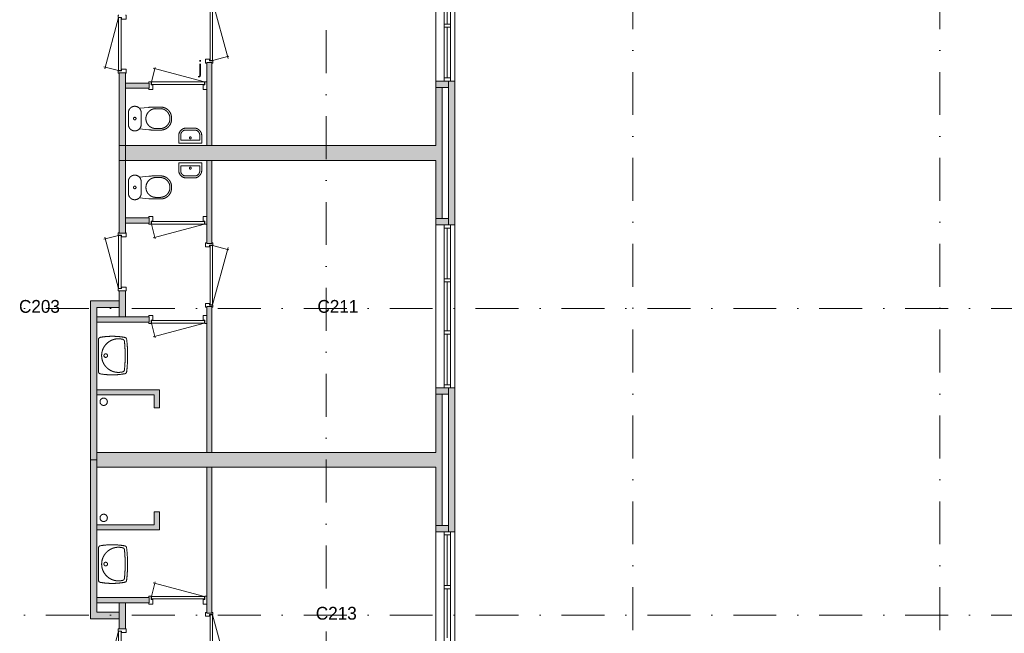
# Model space of a CAD drawing. Header units: millimetres. Extents: x 3142 to 87102, y -2885 to 56486.
# Tile 14 of 18: x 12100 to 27495, y 23121 to 32721. Entities that reach past the tile are written whole.
import ezdxf
from ezdxf.enums import TextEntityAlignment as Align
from ezdxf.xclip import XClip

# ---------------------------------------------------------------- set-up
doc = ezdxf.new("R2010")
doc.units = ezdxf.units.MM
doc.linetypes.add('DGN4', pattern=[1343.35376, 671.67688, -335.83844, 0, -335.83844])
for name, color, linetype in [('16', 7, 'Continuous'), ('17', 7, 'Continuous'), ('30', 7, 'Continuous'), ('32', 7, 'Continuous'), ('33', 7, 'Continuous'), ('40', 7, 'Continuous'), ('48', 7, 'Continuous'), ('56', 7, 'Continuous'), ('61', 7, 'Continuous'), ('62', 7, 'Continuous')]:
    doc.layers.add(name, color=color, linetype=linetype)
doc.styles.add('dgn003', font='dgn003.shx')

# ---------------------------------------------------------------- blocks, each defined once
blk = doc.blocks.new('830R10179')
at = {"layer": '33', "color": 1, "linetype": 'Continuous', "lineweight": 0}
for p, q in [((-108, 868), (-322.82, 66.28)), ((-108, 38), (-336.87, 99.32))]:
    blk.add_line(p, q, dxfattribs=at)
at = {"layer": '33', "color": 92, "linetype": 'Continuous', "lineweight": 13, "true_color": 0x00e100, "flags": 128}
for points in [[(-100, 906), (-111, 906), (-111, 871), (-61, 871), (-61, 846), (11, 846), (11, 906), (0, 906)], [(-100, 0), (-111, 0), (-111, 35), (-61, 35), (-61, 60), (11, 60), (11, 0), (0, 0)]]:
    blk.add_lwpolyline(points, dxfattribs=at)
at = {"layer": '33', "color": 2, "linetype": 'Continuous', "lineweight": 13, "true_color": 0xf0f000, "flags": 128}
blk.add_lwpolyline([(-108, 868), (-108, 38), (-68, 38), (-68, 868), (-108, 868)], dxfattribs=at)
blk = doc.blocks.new('830R10180')
at = {"layer": '33', "color": 1, "linetype": 'Continuous', "lineweight": 0}
for p, q in [((38, 108), (99.32, 336.87)), ((868, 108), (66.28, 322.82))]:
    blk.add_line(p, q, dxfattribs=at)
at = {"layer": '33', "color": 92, "linetype": 'Continuous', "lineweight": 13, "true_color": 0x00e100, "flags": 128}
for points in [[(0, 100), (0, 111), (35, 111), (35, 61), (60, 61), (60, -11), (0, -11), (0, 0)], [(906, 100), (906, 111), (871, 111), (871, 61), (846, 61), (846, -11), (906, -11), (906, 0)]]:
    blk.add_lwpolyline(points, dxfattribs=at)
at = {"layer": '33', "color": 2, "linetype": 'Continuous', "lineweight": 13, "true_color": 0xf0f000, "flags": 128}
blk.add_lwpolyline([(868, 108), (38, 108), (38, 68), (868, 68), (868, 108)], dxfattribs=at)
blk = doc.blocks.new('930L0960')
at = {"layer": '33', "color": 1, "linetype": 'Continuous', "lineweight": 0}
for p, q in [((98, -38), (338.7, -936.31)), ((98, -968), (353.44, -899.56))]:
    blk.add_line(p, q, dxfattribs=at)
at = {"layer": '33', "color": 92, "linetype": 'Continuous', "lineweight": 13, "true_color": 0x00e100, "flags": 128}
for points in [[(90, 0), (101, 0), (101, -35), (51, -35), (51, -60), (-11, -60), (-11, 0), (0, 0)], [(90, -1006), (101, -1006), (101, -971), (51, -971), (51, -946), (-11, -946), (-11, -1006), (0, -1006)]]:
    blk.add_lwpolyline(points, dxfattribs=at)
at = {"layer": '33', "color": 2, "linetype": 'Continuous', "lineweight": 13, "true_color": 0xf0f000, "flags": 128}
blk.add_lwpolyline([(98, -968), (98, -38), (58, -38), (58, -968), (98, -968)], dxfattribs=at)
blk = doc.blocks.new('CLOS0259')
at = {"layer": '40', "color": 7, "linetype": 'Continuous', "lineweight": 0}
for p, q in [((528, 155), (436, 155)), ((220, -92), (220, 92)), ((670, -1), (670, 1)), ((528, -155), (436, -155))]:
    blk.add_line(p, q, dxfattribs=at)
at = {"layer": '40', "color": 7, "linetype": 'Continuous', "lineweight": 0, "flags": 128}
for points in [[(338, -176), (192, -162), (192, -162, -0.674333), (20, -92), (20, -92), (20, 92), (20, 92, -0.674333), (192, 162), (192, 162), (338, 176), (338, 176, -0.023285), (431, 180), (431, 180), (525, 180), (525, 180, -0.414214), (695, 10), (695, 10), (695, -10), (695, -10, -0.414214), (525, -180), (525, -180), (431, -180), (431, -180, -0.023285), (338, -176)], [(437, -155, -0.917514), (437, 155)], [(528, 155, -0.917521), (528, -155)]]:
    blk.add_lwpolyline(points, format="xyb", dxfattribs=at)
at = {"layer": '40', "color": 7, "linetype": 'Continuous', "lineweight": 0}
blk.add_circle((120, 0), 20, dxfattribs=at)
for centre, start, end in [((120, 92), 0, 44.0273), ((120, -92), 315.9727, 0)]:
    blk.add_arc(centre, 100, start, end, dxfattribs=at)
blk = doc.blocks.new('FT0159')
at = {"layer": '40', "color": 7, "linetype": 'Continuous', "lineweight": 0}
for p, q in [((-180, -135), (-180, -20)), ((-180, -20), (180, -20)), ((-149, -65), (149, -65)), ((149, -65), (149, -144))]:
    blk.add_line(p, q, dxfattribs=at)
at = {"layer": '40', "color": 7, "linetype": 'Continuous', "lineweight": 0, "flags": 128}
for points in [[(-60, -255, -0.414214), (-180, -135)], [(-69, -224, -0.414214), (-149, -144)]]:
    blk.add_lwpolyline(points, format="xyb", dxfattribs=at)
for points in [[(-149, -144), (-149, -65)], [(180, -20), (180, -135)], [(69, -224), (-69, -224)], [(60, -255), (-60, -255)]]:
    blk.add_lwpolyline(points, dxfattribs=at)
at = {"layer": '40', "color": 7, "linetype": 'Continuous', "lineweight": 0}
blk.add_circle((1, -101), 15.1, dxfattribs=at)
for centre, radius in [((60, -135), 120), ((69, -144), 80)]:
    blk.add_arc(centre, radius, 270, 0, dxfattribs=at)
blk = doc.blocks.new('CLOS0260')
at = {"layer": '40', "color": 7, "linetype": 'Continuous', "lineweight": 0}
for p, q in [((528, 155), (436, 155)), ((220, 92), (220, -93)), ((670, 1), (670, -1)), ((528, -155), (436, -155))]:
    blk.add_line(p, q, dxfattribs=at)
at = {"layer": '40', "color": 7, "linetype": 'Continuous', "lineweight": 0, "flags": 128}
for points in [[(338, 176), (192, 162), (192, 162, 0.674333), (20, 92), (20, 92), (20, -93), (20, -93, 0.674333), (192, -162), (192, -162), (338, -176), (338, -176, 0.023285), (431, -180), (431, -180), (525, -180), (525, -180, 0.414214), (695, -10), (695, -10), (695, 10), (695, 10, 0.414214), (525, 180), (525, 180), (431, 180), (431, 180, 0.023285), (338, 176)], [(192, 162, -0.194504), (220, 92)], [(220, -93, -0.194504), (192, -162)]]:
    blk.add_lwpolyline(points, format="xyb", dxfattribs=at)
at = {"layer": '40', "color": 7, "linetype": 'Continuous', "lineweight": 0}
blk.add_circle((120, 0), 20, dxfattribs=at)
for centre, start, end in [((450, 0), 94.9264, 265.0736), ((514, 0), 274.9259, 85.0741)]:
    blk.add_arc(centre, 156, start, end, dxfattribs=at)
blk = doc.blocks.new('FT0160')
at = {"layer": '40', "color": 7, "linetype": 'Continuous', "lineweight": 0}
for p, q in [((-180, 135), (-180, 20)), ((-180, 20), (180, 20)), ((-149, 65), (149, 65)), ((149, 65), (149, 144))]:
    blk.add_line(p, q, dxfattribs=at)
at = {"layer": '40', "color": 7, "linetype": 'Continuous', "lineweight": 0, "flags": 128}
for points in [[(69, 224), (-69, 224)], [(60, 255), (-60, 255)], [(-149, 144), (-149, 65)], [(180, 20), (180, 135)]]:
    blk.add_lwpolyline(points, dxfattribs=at)
for points in [[(60, 255, -0.414214), (180, 135)], [(69, 224, -0.414214), (149, 144)]]:
    blk.add_lwpolyline(points, format="xyb", dxfattribs=at)
at = {"layer": '40', "color": 7, "linetype": 'Continuous', "lineweight": 0}
blk.add_circle((1, 101), 15.1, dxfattribs=at)
for centre, radius in [((-60, 135), 120), ((-69, 144), 80)]:
    blk.add_arc(centre, radius, 90, 180, dxfattribs=at)
blk = doc.blocks.new('830R10181')
at = {"layer": '33', "color": 1, "linetype": 'Continuous', "lineweight": 0}
for p, q in [((-108, -38), (-336.87, -99.32)), ((-108, -868), (-322.82, -66.28))]:
    blk.add_line(p, q, dxfattribs=at)
at = {"layer": '33', "color": 92, "linetype": 'Continuous', "lineweight": 13, "true_color": 0x00e100, "flags": 128}
for points in [[(-100, 0), (-111, 0), (-111, -35), (-61, -35), (-61, -60), (11, -60), (11, 0), (0, 0)], [(-100, -906), (-111, -906), (-111, -871), (-61, -871), (-61, -846), (11, -846), (11, -906), (0, -906)]]:
    blk.add_lwpolyline(points, dxfattribs=at)
at = {"layer": '33', "color": 2, "linetype": 'Continuous', "lineweight": 13, "true_color": 0xf0f000, "flags": 128}
blk.add_lwpolyline([(-108, -868), (-108, -38), (-68, -38), (-68, -868), (-108, -868)], dxfattribs=at)
blk = doc.blocks.new('830R10182')
at = {"layer": '33', "color": 1, "linetype": 'Continuous', "lineweight": 0}
for p, q in [((38, -108), (99.32, -336.87)), ((868, -108), (66.28, -322.82))]:
    blk.add_line(p, q, dxfattribs=at)
at = {"layer": '33', "color": 92, "linetype": 'Continuous', "lineweight": 13, "true_color": 0x00e100, "flags": 128}
for points in [[(0, -100), (0, -111), (35, -111), (35, -61), (60, -61), (60, 11), (0, 11), (0, 0)], [(906, -100), (906, -111), (871, -111), (871, -61), (846, -61), (846, 11), (906, 11), (906, 0)]]:
    blk.add_lwpolyline(points, dxfattribs=at)
at = {"layer": '33', "color": 2, "linetype": 'Continuous', "lineweight": 13, "true_color": 0xf0f000, "flags": 128}
blk.add_lwpolyline([(868, -108), (38, -108), (38, -68), (868, -68), (868, -108)], dxfattribs=at)
blk = doc.blocks.new('930L0961')
at = {"layer": '33', "color": 1, "linetype": 'Continuous', "lineweight": 0}
for p, q in [((98, 968), (353.44, 899.56)), ((98, 38), (338.7, 936.31))]:
    blk.add_line(p, q, dxfattribs=at)
at = {"layer": '33', "color": 92, "linetype": 'Continuous', "lineweight": 13, "true_color": 0x00e100, "flags": 128}
for points in [[(90, 1006), (101, 1006), (101, 971), (51, 971), (51, 946), (-11, 946), (-11, 1006), (0, 1006)], [(90, 0), (101, 0), (101, 35), (51, 35), (51, 60), (-11, 60), (-11, 0), (0, 0)]]:
    blk.add_lwpolyline(points, dxfattribs=at)
at = {"layer": '33', "color": 2, "linetype": 'Continuous', "lineweight": 13, "true_color": 0xf0f000, "flags": 128}
blk.add_lwpolyline([(98, 968), (98, 38), (58, 38), (58, 968), (98, 968)], dxfattribs=at)
blk = doc.blocks.new('WT0160')
at = {"layer": '40', "color": 7, "linetype": 'Continuous', "lineweight": 0}
blk.add_line((20, -253), (20, 253), dxfattribs=at)
blk.add_circle((133, 0), 28.1, dxfattribs=at)
for centre, radius, start, end in [((53, 253), 33, 100.0027, 180), ((236, -766), 1068, 79.4486, 100.2017), ((332, 0), 263, 74.8667, 285.1333), ((392, 222), 33, 6.0418, 74.8667), ((-1707, 0), 2144, 353.9582, 6.0418), ((426, 252), 33, 6.8575, 79.6545), ((-1669, 0), 2144, 353.1425, 6.8575), ((53, -253), 33, 180, 259.9973), ((236, 766), 1068, 259.7983, 280.5514), ((392, -222), 33, 285.1333, 353.9582), ((426, -252), 33, 280.3455, 353.1425)]:
    blk.add_arc(centre, radius, start, end, dxfattribs=at)
blk = doc.blocks.new('830R10183')
at = {"layer": '33', "color": 1, "linetype": 'Continuous', "lineweight": 0}
for p, q in [((38, -108), (99.32, -336.87)), ((868, -108), (66.28, -322.82))]:
    blk.add_line(p, q, dxfattribs=at)
at = {"layer": '33', "color": 92, "linetype": 'Continuous', "lineweight": 13, "true_color": 0x00e100, "flags": 128}
for points in [[(0, -100), (0, -111), (35, -111), (35, -61), (60, -61), (60, 11), (0, 11), (0, 0)], [(906, -100), (906, -111), (871, -111), (871, -61), (846, -61), (846, 11), (906, 11), (906, 0)]]:
    blk.add_lwpolyline(points, dxfattribs=at)
at = {"layer": '33', "color": 2, "linetype": 'Continuous', "lineweight": 13, "true_color": 0xf0f000, "flags": 128}
blk.add_lwpolyline([(868, -108), (38, -108), (38, -68), (868, -68), (868, -108)], dxfattribs=at)
blk = doc.blocks.new('WT0161')
at = {"layer": '40', "color": 7, "linetype": 'Continuous', "lineweight": 0}
blk.add_line((20, 253), (20, -253), dxfattribs=at)
at = {"layer": '40', "color": 7, "linetype": 'Continuous', "lineweight": 0, "flags": 128}
for points in [[(20, 253, -0.363957), (47, 286)], [(47, 286, -0.090801), (432, 284)], [(401, -254, -1.30637), (401, 254)], [(401, 254, -0.309671), (425, 226)], [(425, 226, -0.052773), (425, -226)], [(432, 284, -0.328769), (459, 256)], [(459, 256, -0.059915), (459, -256)], [(47, -286, -0.363957), (20, -253)], [(432, -284, -0.090801), (47, -286)], [(425, -226, -0.309671), (401, -254)], [(459, -256, -0.328769), (432, -284)]]:
    blk.add_lwpolyline(points, format="xyb", dxfattribs=at)
at = {"layer": '40', "color": 7, "linetype": 'Continuous', "lineweight": 0}
blk.add_circle((133, 0), 28.1, dxfattribs=at)
blk = doc.blocks.new('830R10184')
at = {"layer": '33', "color": 1, "linetype": 'Continuous', "lineweight": 0}
for p, q in [((38, 108), (99.32, 336.87)), ((868, 108), (66.28, 322.82))]:
    blk.add_line(p, q, dxfattribs=at)
at = {"layer": '33', "color": 92, "linetype": 'Continuous', "lineweight": 13, "true_color": 0x00e100, "flags": 128}
for points in [[(0, 100), (0, 111), (35, 111), (35, 61), (60, 61), (60, -11), (0, -11), (0, 0)], [(906, 100), (906, 111), (871, 111), (871, 61), (846, 61), (846, -11), (906, -11), (906, 0)]]:
    blk.add_lwpolyline(points, dxfattribs=at)
at = {"layer": '33', "color": 2, "linetype": 'Continuous', "lineweight": 13, "true_color": 0xf0f000, "flags": 128}
blk.add_lwpolyline([(868, 108), (38, 108), (38, 68), (868, 68), (868, 108)], dxfattribs=at)
blk = doc.blocks.new('830R10185')
at = {"layer": '33', "color": 1, "linetype": 'Continuous', "lineweight": 0}
for p, q in [((-108, 868), (-322.82, 66.28)), ((-108, 38), (-336.87, 99.32))]:
    blk.add_line(p, q, dxfattribs=at)
at = {"layer": '33', "color": 92, "linetype": 'Continuous', "lineweight": 13, "true_color": 0x00e100, "flags": 128}
for points in [[(-100, 906), (-111, 906), (-111, 871), (-61, 871), (-61, 846), (11, 846), (11, 906), (0, 906)], [(-100, 0), (-111, 0), (-111, 35), (-61, 35), (-61, 60), (11, 60), (11, 0), (0, 0)]]:
    blk.add_lwpolyline(points, dxfattribs=at)
at = {"layer": '33', "color": 2, "linetype": 'Continuous', "lineweight": 13, "true_color": 0xf0f000, "flags": 128}
blk.add_lwpolyline([(-108, 868), (-108, 38), (-68, 38), (-68, 868), (-108, 868)], dxfattribs=at)
blk = doc.blocks.new('930L0962')
at = {"layer": '33', "color": 1, "linetype": 'Continuous', "lineweight": 0}
for p, q in [((98, -38), (338.7, -936.31)), ((98, -968), (353.44, -899.56))]:
    blk.add_line(p, q, dxfattribs=at)
at = {"layer": '33', "color": 92, "linetype": 'Continuous', "lineweight": 13, "true_color": 0x00e100, "flags": 128}
for points in [[(90, 0), (101, 0), (101, -35), (51, -35), (51, -60), (-11, -60), (-11, 0), (0, 0)], [(90, -1006), (101, -1006), (101, -971), (51, -971), (51, -946), (-11, -946), (-11, -1006), (0, -1006)]]:
    blk.add_lwpolyline(points, dxfattribs=at)
at = {"layer": '33', "color": 2, "linetype": 'Continuous', "lineweight": 13, "true_color": 0xf0f000, "flags": 128}
blk.add_lwpolyline([(98, -968), (98, -38), (58, -38), (58, -968), (98, -968)], dxfattribs=at)
blk = doc.blocks.new('50E03_329_B02 - Default')
at = {"layer": '62'}
for color, points in [(9, [(7184.76, 30937.77), (7184.76, 29637.77), (7264.76, 29637.77), (7264.76, 30937.77)]), (7, [(5914.76, 30777.77), (5914.76, 29407.77), (5814.76, 29407.77), (5814.76, 30777.77)]), (7, [(10764.76, 30647.77), (10764.76, 30547.77), (10964.76, 30547.77), (10964.76, 30647.77)]), (7, [(10964.76, 30647.77), (10964.76, 28397.77), (11064.76, 28397.77), (11064.76, 30647.77)]), (9, [(6284.76, 30617.77), (6284.76, 30537.77), (5914.76, 30537.77), (5914.76, 30617.77)]), (9, [(10864.76, 30547.77), (10764.76, 30547.77), (10764.76, 29637.77), (5914.76, 29637.77), (5914.76, 29407.77), (10764.76, 29407.77), (10764.76, 28497.77), (10864.76, 28497.77)]), (7, [(5914.76, 28267.77), (5914.76, 29637.77), (5814.76, 29637.77), (5814.76, 28267.77)]), (9, [(7184.76, 28107.77), (7184.76, 29407.77), (7264.76, 29407.77), (7264.76, 28107.77)]), (9, [(6284.76, 28427.77), (6284.76, 28507.77), (5914.76, 28507.77), (5914.76, 28427.77)]), (7, [(10764.76, 28397.77), (10764.76, 28497.77), (10964.76, 28497.77), (10964.76, 28397.77)]), (7, [(5914.76, 26957.77), (5914.76, 27367.77), (5814.76, 27367.77), (5814.76, 26957.77)]), (7, [(5364.76, 24722.77), (5464.76, 24722.77), (5464.76, 27107.77), (5814.76, 27107.77), (5814.76, 27207.77), (5364.76, 27207.77)]), (9, [(7184.76, 24837.77), (7184.76, 27122.77), (7264.76, 27122.77), (7264.76, 24837.77)]), (9, [(6284.76, 26877.77), (6284.76, 26957.77), (5464.76, 26957.77), (5464.76, 26877.77)]), (9, [(6364.76, 25537.77), (6444.76, 25537.77), (6444.76, 25817.77), (5464.76, 25817.77), (5464.76, 25737.77), (6364.76, 25737.77)]), (9, [(10864.76, 25747.77), (10764.76, 25747.77), (10764.76, 24837.77), (5464.76, 24837.77), (5464.76, 24607.77), (10764.76, 24607.77), (10764.76, 23697.77), (10864.76, 23697.77)]), (7, [(10764.76, 25847.77), (10764.76, 25747.77), (10964.76, 25747.77), (10964.76, 25847.77)]), (7, [(10964.76, 25847.77), (10964.76, 23597.77), (11064.76, 23597.77), (11064.76, 25847.77)]), (7, [(5364.76, 24722.77), (5464.76, 24722.77), (5464.76, 22337.77), (5814.76, 22337.77), (5814.76, 22237.77), (5364.76, 22237.77)]), (9, [(7184.76, 24607.77), (7184.76, 22322.77), (7264.76, 22322.77), (7264.76, 24607.77)]), (9, [(6364.76, 23907.77), (6444.76, 23907.77), (6444.76, 23627.77), (5464.76, 23627.77), (5464.76, 23707.77), (6364.76, 23707.77)]), (7, [(10764.76, 23597.77), (10764.76, 23697.77), (10964.76, 23697.77), (10964.76, 23597.77)]), (9, [(6284.76, 22567.77), (6284.76, 22487.77), (5464.76, 22487.77), (5464.76, 22567.77)]), (7, [(5914.76, 22487.77), (5914.76, 22077.77), (5814.76, 22077.77), (5814.76, 22487.77)])]:
    blk.add_hatch(color=color, dxfattribs=at).paths.add_polyline_path(points)
at = {"layer": '16', "color": 92, "linetype": 'Continuous', "lineweight": 0, "true_color": 0x00e100, "flags": 128}
for points in [[(7184.76, 29637.77), (7184.76, 30937.77), (7264.76, 30937.77), (7264.76, 29637.77), (7184.76, 29637.77)], [(5814.76, 30777.77), (5814.76, 29407.77), (5914.76, 29407.77), (5914.76, 30777.77), (5814.76, 30777.77)], [(10764.76, 29407.77), (10764.76, 28397.77), (11064.76, 28397.77), (11064.76, 30647.77), (10764.76, 30647.77), (10764.76, 29637.77)], [(5914.76, 30617.77), (5914.76, 30537.77), (6284.76, 30537.77), (6284.76, 30617.77), (5914.76, 30617.77)], [(10864.76, 29537.77), (10864.76, 28497.77), (10964.76, 28497.77), (10964.76, 30547.77), (10864.76, 30547.77), (10864.76, 29537.77)], [(5814.76, 28267.77), (5814.76, 29637.77), (5914.76, 29637.77), (5914.76, 28267.77), (5814.76, 28267.77)], [(7184.76, 29407.77), (7184.76, 28107.77), (7264.76, 28107.77), (7264.76, 29407.77), (7184.76, 29407.77)], [(5914.76, 28427.77), (5914.76, 28507.77), (6284.76, 28507.77), (6284.76, 28427.77), (5914.76, 28427.77)], [(5814.76, 26957.77), (5814.76, 27367.77), (5914.76, 27367.77), (5914.76, 26957.77), (5814.76, 26957.77)], [(5364.76, 24722.77), (5364.76, 27207.77), (5814.76, 27207.77), (5814.76, 27107.77), (5464.76, 27107.77), (5464.76, 24722.77), (5364.76, 24722.77)], [(7184.76, 27122.77), (7184.76, 24837.77), (7264.76, 24837.77), (7264.76, 27122.77), (7184.76, 27122.77)], [(5464.76, 26877.77), (5464.76, 26957.77), (6284.76, 26957.77), (6284.76, 26877.77), (5464.76, 26877.77)], [(5464.76, 25737.77), (6364.76, 25737.77), (6364.76, 25537.77), (6444.76, 25537.77), (6444.76, 25817.77), (5464.76, 25817.77), (5464.76, 25737.77)], [(10764.76, 24607.77), (10764.76, 23597.77), (11064.76, 23597.77), (11064.76, 25847.77), (10764.76, 25847.77), (10764.76, 24837.77)], [(10864.76, 24737.77), (10864.76, 23697.77), (10964.76, 23697.77), (10964.76, 25747.77), (10864.76, 25747.77), (10864.76, 24737.77)], [(5364.76, 24722.77), (5364.76, 22237.77), (5814.76, 22237.77), (5814.76, 22337.77), (5464.76, 22337.77), (5464.76, 24722.77), (5364.76, 24722.77)], [(7184.76, 22322.77), (7184.76, 24607.77), (7264.76, 24607.77), (7264.76, 22322.77), (7184.76, 22322.77)], [(5464.76, 23707.77), (6364.76, 23707.77), (6364.76, 23907.77), (6444.76, 23907.77), (6444.76, 23627.77), (5464.76, 23627.77), (5464.76, 23707.77)], [(5464.76, 22567.77), (5464.76, 22487.77), (6284.76, 22487.77), (6284.76, 22567.77), (5464.76, 22567.77)], [(5814.76, 22487.77), (5814.76, 22077.77), (5914.76, 22077.77), (5914.76, 22487.77), (5814.76, 22487.77)]]:
    blk.add_lwpolyline(points, dxfattribs=at)
at = {"layer": '17', "color": 92, "linetype": 'Continuous', "lineweight": 0, "true_color": 0x00e100}
for p, q in [((10764.76, 29637.77), (5914.76, 29637.77)), ((10764.76, 29407.77), (5914.76, 29407.77)), ((10764.76, 24837.77), (5464.76, 24837.77)), ((10764.76, 24607.77), (5464.76, 24607.77))]:
    blk.add_line(p, q, dxfattribs=at)
at = {"layer": '30', "color": 3, "linetype": 'Continuous', "lineweight": 0}
for p, q in [((10764.76, 33197.77), (10764.76, 30647.77)), ((11064.76, 33197.77), (11064.76, 30647.77)), ((10864.76, 28497.77), (10964.76, 28497.77)), ((10764.76, 28397.77), (10764.76, 25847.77)), ((11064.76, 28397.77), (11064.76, 25847.77)), ((10764.76, 23597.77), (10764.76, 21047.77)), ((10864.76, 23697.77), (10964.76, 23697.77)), ((11064.76, 23597.77), (11064.76, 21047.77))]:
    blk.add_line(p, q, dxfattribs=at)
at = {"layer": '32', "color": 3, "linetype": 'Continuous', "lineweight": 0}
for p, q in [((10894.76, 30697.77), (10894.76, 33147.77)), ((10994.76, 33147.77), (10994.76, 30647.77)), ((10944.76, 32306.1), (10944.76, 31539.43)), ((10944.76, 31489.43), (10944.76, 30697.77)), ((10894.76, 25897.77), (10894.76, 28347.77)), ((10894.76, 28347.77), (10994.76, 28347.77)), ((10944.76, 28347.77), (10944.76, 27556.1)), ((10994.76, 28347.77), (10994.76, 25847.77)), ((10944.76, 27506.1), (10944.76, 26739.43)), ((10944.76, 26689.43), (10944.76, 25897.77)), ((10894.76, 21097.77), (10894.76, 23547.77)), ((10894.76, 23547.77), (10994.76, 23547.77)), ((10944.76, 23547.77), (10944.76, 22756.1)), ((10994.76, 23547.77), (10994.76, 21047.77)), ((10944.76, 22706.1), (10944.76, 21939.43))]:
    blk.add_line(p, q, dxfattribs=at)
at = {"layer": '32', "color": 3, "linetype": 'Continuous', "lineweight": 0, "flags": 128}
for points in [[(10994.76, 31539.43), (10994.76, 31489.43), (10894.76, 31489.43), (10894.76, 31539.43), (10994.76, 31539.43)], [(10994.76, 30697.77), (10994.76, 30647.77), (10894.76, 30647.77), (10894.76, 30697.77), (10994.76, 30697.77)], [(10994.76, 28397.77), (10994.76, 28347.77), (10894.76, 28347.77), (10894.76, 28397.77), (10994.76, 28397.77)], [(10994.76, 27556.1), (10994.76, 27506.1), (10894.76, 27506.1), (10894.76, 27556.1), (10994.76, 27556.1)], [(10994.76, 26739.43), (10994.76, 26689.43), (10894.76, 26689.43), (10894.76, 26739.43), (10994.76, 26739.43)], [(10994.76, 25897.77), (10994.76, 25847.77), (10894.76, 25847.77), (10894.76, 25897.77), (10994.76, 25897.77)], [(10994.76, 23597.77), (10994.76, 23547.77), (10894.76, 23547.77), (10894.76, 23597.77), (10994.76, 23597.77)], [(10994.76, 22756.1), (10994.76, 22706.1), (10894.76, 22706.1), (10894.76, 22756.1), (10994.76, 22756.1)]]:
    blk.add_lwpolyline(points, dxfattribs=at)
at = {"layer": '40', "color": 3, "linetype": 'Continuous', "lineweight": 0}
for centre in [(5573.36, 25631.01), (5573.36, 23814.53)]:
    blk.add_circle(centre, 57.46, dxfattribs=at)
at = {"layer": '56', "color": 3, "linetype": 'DGN4', "lineweight": 0}
for p, q in [((9049.76, 50407.77), (9049.76, 1494.98)), ((13849.76, 50407.77), (13849.76, 1494.98)), ((18649.76, 50407.77), (18649.76, 1494.98)), ((51564.76, 27092.77), (-3435.24, 27092.77)), ((51564.76, 22292.77), (-3435.24, 22292.77))]:
    blk.add_line(p, q, dxfattribs=at)
at = {"layer": '62', "color": 9, "linetype": 'Continuous', "lineweight": 0, "flags": 128}
for points in [[(7184.76, 30937.77), (7184.76, 29637.77), (7264.76, 29637.77), (7264.76, 30937.77), (7184.76, 30937.77)], [(6284.76, 30617.77), (6284.76, 30537.77), (5914.76, 30537.77), (5914.76, 30617.77), (6284.76, 30617.77)], [(10864.76, 30547.77), (10764.76, 30547.77), (10764.76, 29637.77), (5914.76, 29637.77), (5914.76, 29407.77), (10764.76, 29407.77), (10764.76, 28497.77), (10864.76, 28497.77), (10864.76, 30547.77)], [(7184.76, 28107.77), (7184.76, 29407.77), (7264.76, 29407.77), (7264.76, 28107.77), (7184.76, 28107.77)], [(6284.76, 28427.77), (6284.76, 28507.77), (5914.76, 28507.77), (5914.76, 28427.77), (6284.76, 28427.77)], [(7184.76, 24837.77), (7184.76, 27122.77), (7264.76, 27122.77), (7264.76, 24837.77), (7184.76, 24837.77)], [(6284.76, 26877.77), (6284.76, 26957.77), (5464.76, 26957.77), (5464.76, 26877.77), (6284.76, 26877.77)], [(6364.76, 25537.77), (6444.76, 25537.77), (6444.76, 25817.77), (5464.76, 25817.77), (5464.76, 25737.77), (6364.76, 25737.77), (6364.76, 25537.77)], [(10864.76, 25747.77), (10764.76, 25747.77), (10764.76, 24837.77), (5464.76, 24837.77), (5464.76, 24607.77), (10764.76, 24607.77), (10764.76, 23697.77), (10864.76, 23697.77), (10864.76, 25747.77)], [(7184.76, 24607.77), (7184.76, 22322.77), (7264.76, 22322.77), (7264.76, 24607.77), (7184.76, 24607.77)], [(6364.76, 23907.77), (6444.76, 23907.77), (6444.76, 23627.77), (5464.76, 23627.77), (5464.76, 23707.77), (6364.76, 23707.77), (6364.76, 23907.77)], [(6284.76, 22567.77), (6284.76, 22487.77), (5464.76, 22487.77), (5464.76, 22567.77), (6284.76, 22567.77)]]:
    blk.add_lwpolyline(points, dxfattribs=at)
at = {"layer": '62', "color": 7, "linetype": 'Continuous', "lineweight": 0, "flags": 128}
for points in [[(5914.76, 30777.77), (5914.76, 29407.77), (5814.76, 29407.77), (5814.76, 30777.77), (5914.76, 30777.77)], [(10764.76, 30647.77), (10764.76, 30547.77), (10964.76, 30547.77), (10964.76, 30647.77), (10764.76, 30647.77)], [(10964.76, 30647.77), (10964.76, 28397.77), (11064.76, 28397.77), (11064.76, 30647.77), (10964.76, 30647.77)], [(5914.76, 28267.77), (5914.76, 29637.77), (5814.76, 29637.77), (5814.76, 28267.77), (5914.76, 28267.77)], [(10764.76, 28397.77), (10764.76, 28497.77), (10964.76, 28497.77), (10964.76, 28397.77), (10764.76, 28397.77)], [(5914.76, 26957.77), (5914.76, 27367.77), (5814.76, 27367.77), (5814.76, 26957.77), (5914.76, 26957.77)], [(5364.76, 24722.77), (5464.76, 24722.77), (5464.76, 27107.77), (5814.76, 27107.77), (5814.76, 27207.77), (5364.76, 27207.77), (5364.76, 24722.77)], [(10764.76, 25847.77), (10764.76, 25747.77), (10964.76, 25747.77), (10964.76, 25847.77), (10764.76, 25847.77)], [(10964.76, 25847.77), (10964.76, 23597.77), (11064.76, 23597.77), (11064.76, 25847.77), (10964.76, 25847.77)], [(5364.76, 24722.77), (5464.76, 24722.77), (5464.76, 22337.77), (5814.76, 22337.77), (5814.76, 22237.77), (5364.76, 22237.77), (5364.76, 24722.77)], [(10764.76, 23597.77), (10764.76, 23697.77), (10964.76, 23697.77), (10964.76, 23597.77), (10764.76, 23597.77)], [(5914.76, 22487.77), (5914.76, 22077.77), (5814.76, 22077.77), (5814.76, 22487.77), (5914.76, 22487.77)]]:
    blk.add_lwpolyline(points, dxfattribs=at)
at = {"color": 7, "linetype": 'Continuous', "lineweight": 0}
for name, p in [('930L0960', (7178.79, 31936)), ('830R10179', (5912.86, 30773.06)), ('830R10180', (6281.67, 30526.17)), ('CLOS0260', (5939.66, 30061.28)), ('FT0160', (6926.8, 29658.2)), ('FT0159', (6926.8, 29387.34)), ('CLOS0259', (5939.66, 28984.26)), ('830R10182', (6281.67, 28519.37)), ('830R10181', (5912.86, 28272.48)), ('930L0961', (7178.79, 27109.54)), ('830R10183', (6281.68, 26967.95)), ('WT0160', (5472.62, 26353.63)), ('WT0161', (5472.62, 23091.91)), ('830R10184', (6281.68, 22477.59)), ('930L0962', (7178.79, 22336)), ('830R10185', (5912.86, 21173.06))]:
    blk.add_blockref(name, p, dxfattribs=at)
at = {"layer": '48', "color": 7, "linetype": 'Continuous', "lineweight": 0, "style": 'dgn003'}
for s, p in [('C203', (4568.99, 27123.09)), ('C211', (9235.65, 27123.09)), ('C213', (9210.64, 22322.43))]:
    blk.add_text(s, height=200, dxfattribs=at).set_placement(p, align=Align.MIDDLE_CENTER)
at = {"layer": '61', "color": 7, "linetype": 'Continuous', "lineweight": 0, "style": 'dgn003'}
blk.add_text('j', height=200, dxfattribs=at).set_placement((7081.85, 30866.46), align=Align.MIDDLE_CENTER)

msp = doc.modelspace()

# ---------------------------------------------------------------- block references
ref = msp.add_blockref('50E03_329_B02 - Default', (7839.55, 1112.39))
XClip(ref).set_block_clipping_path([(-1935.24, 48907.77), (12172.56, 48907.77), (12172.56, 34820.1), (36242.63, 34820.1), (36242.63, 16651.08), (38416.7, 16651.08), (38416.7, 2907.77), (-1935.24, 2907.77)])

doc.saveas('drawing.dxf')
